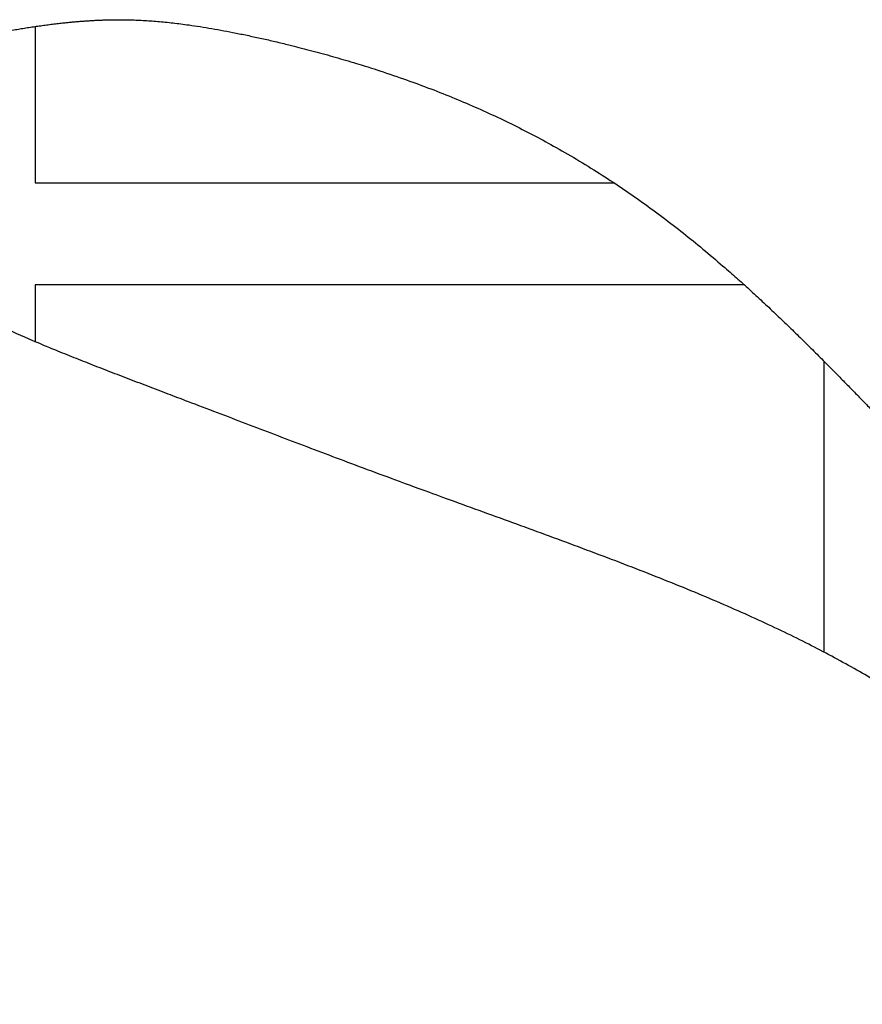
# Model space of a CAD drawing. Header units: inches. Extents: x 36 to 1719, y -84 to 1122.
# Tile 180 of 256: x 788.68 to 790.32, y 457.89 to 459.81. Entities that reach past the tile are written whole.
import ezdxf

# ---------------------------------------------------------------- set-up
doc = ezdxf.new("R2010")
doc.units = ezdxf.units.IN
doc.header["$LTSCALE"] = 48
doc.header["$MEASUREMENT"] = 0
doc.layers.add('Visible (ANSI)', color=7, linetype='Continuous', lineweight=30)

msp = doc.modelspace()

# ---------------------------------------------------------------- linework, layer by layer
at = {"layer": 'Visible (ANSI)'}
for p, q in [((788.71312, 459.79437), (788.71312, 459.48972)), ((788.71312, 459.48972), (789.84038, 459.48972)), ((790.09317, 459.2916), (788.71312, 459.2916)), ((788.71312, 459.2916), (788.71312, 459.18086)), ((790.24909, 458.57599), (790.24909, 459.14208))]:
    msp.add_line(p, q, dxfattribs=at)
msp.add_open_spline([(785.72645, 455.39622), (786.05013, 455.15303), (786.31325, 454.69185), (787.6151, 454.19152), (788.4768, 454.06402), (789.48835, 454.13121), (790.16379, 454.44168), (790.91253, 454.88163), (791.38763, 455.74583), (791.48734, 456.20341), (791.5277, 456.63254), (791.45283, 457.40671), (790.9299, 458.16836), (790.47055, 458.44353), (790.15615, 458.65354), (789.42336, 458.90179), (789.0897, 459.03712), (788.66961, 459.18993), (788.53778, 459.26686), (788.36571, 459.36701), (788.33136, 459.50985), (788.35066, 459.61142), (788.41195, 459.71453), (788.58484, 459.77826), (788.82531, 459.81355), (789.00494, 459.81124), (789.43433, 459.71034), (789.89592, 459.49118), (790.15773, 459.24692), (790.35896, 459.02617), (790.46753, 458.91959)], degree=4, knots=[0, 0, 0, 0, 0, 0.1079907, 0.1547212, 0.2012486, 0.2470921, 0.2940454, 0.3372682, 0.3771175, 0.415859, 0.4549111, 0.4946376, 0.5346615, 0.5743732, 0.6105211, 0.6453864, 0.6772921, 0.7036317, 0.7257064, 0.7440864, 0.761302, 0.7785384, 0.7973558, 0.818035, 0.8427922, 0.8706767, 0.8999369, 0.9306189, 1, 1, 1, 1, 1], dxfattribs=at)

doc.saveas('drawing.dxf')
